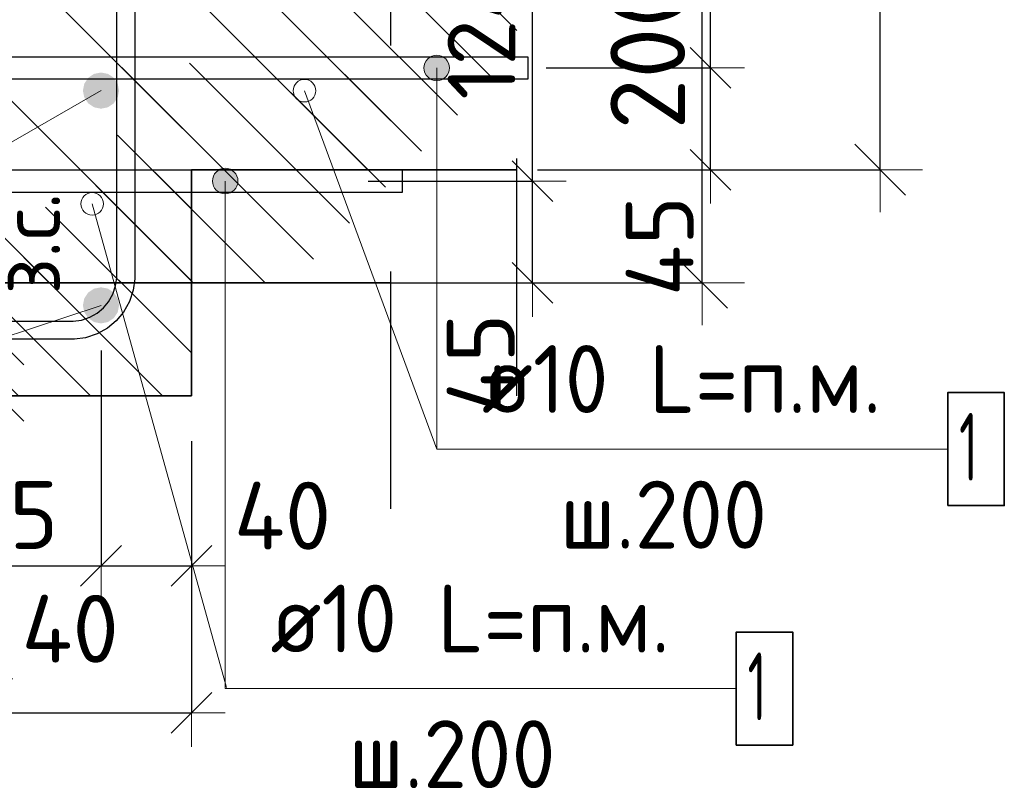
# Model space of a CAD drawing. Header units: metres. Extents: x -38 to 97, y -15 to 21.
# Tile 57 of 114: x 72.469 to 72.904, y 5.189 to 5.529. Entities that reach past the tile are written whole.
import ezdxf

# ---------------------------------------------------------------- set-up
doc = ezdxf.new("R2010")
doc.units = ezdxf.units.M
doc.header["$PDMODE"] = 65
doc.linetypes.add('______4', pattern=[0.135, 0.105, -0.03])
for name, color, linetype, lineweight in [('XR$3$Арм. стержнями нижней зоны', 180, 'Continuous', 35), ('XR$3$Арм.стержн. Арматура края', 96, 'Continuous', 35), ('XR$3$Арм.стержн. Хомут', 240, 'Continuous', 35), ('XR$3$Арм.стержн.горизонт. 1', 180, 'Continuous', 35), ('XR$3$Размерная линия (1)', 7, 'Continuous', 13), ('XR$3$Размерная линия_ общее', 7, 'Continuous', 13), ('XR$5$Арм. стержнями нижней зоны', 180, 'Continuous', 35), ('XR$5$Арм.стержн. Арматура края', 96, 'Continuous', 35), ('XR$5$ВК__отв в полу 1-2 эт', 220, 'Continuous', 25), ('XR$5$Размерная линия (1)', 7, 'Continuous', 13), ('XR$5$Размерная линия_ общее', 7, 'Continuous', 13)]:
    doc.layers.add(name, color=color, linetype=linetype, lineweight=lineweight)
doc.styles.add('ISOCPEUR', font='txt')
doc.dimstyles.new('DIMSTYLE_11', dxfattribs={"dimtxt": 0.033, "dimasz": 0.0375, "dimexe": 0, "dimexo": 0, "dimgap": 0.0165, "dimtad": 2, "dimdec": 0, "dimlfac": 1000, "dimrnd": 1, "dimzin": 12, "dimdsep": 46, "dimtxsty": 'ISOCPEUR', "dimblk1": 'ALL_ML_STRICH', "dimblk2": 'ALL_ML_STRICH', "dimsah": 1, "dimcen": 0, "dimclrd": 7, "dimclre": 256, "dimclrt": 7, "dimadec": 0, "dimazin": 0, "dimtfac": 1, "dimtdec": 0, "dimtix": 1, "dimtmove": 2, "dimatfit": 3, "dimfxl": 0, "dimtvp": 1.2, "dimtzin": 0, "dimlwd": 0, "dimlwe": -3, "dimarcsym": 0})
doc.dimstyles.new('DIMSTYLE_12', dxfattribs={"dimtxt": 0.03, "dimasz": 0.03, "dimexe": 0, "dimexo": 0, "dimgap": 0.015, "dimtad": 2, "dimdec": 0, "dimlfac": 1000, "dimrnd": 1, "dimzin": 12, "dimdsep": 46, "dimtxsty": 'ISOCPEUR', "dimblk1": 'ALL_ML_STRICH', "dimblk2": 'ALL_ML_STRICH', "dimsah": 1, "dimcen": 0, "dimclrd": 7, "dimclre": 256, "dimclrt": 7, "dimadec": 0, "dimazin": 0, "dimtfac": 1, "dimtdec": 0, "dimtix": 1, "dimtmove": 2, "dimatfit": 3, "dimfxl": 0, "dimtzin": 0, "dimlwd": 0, "dimlwe": -3, "dimarcsym": 0})
doc.dimstyles.new('DIMSTYLE_14', dxfattribs={"dimtxt": 0.03, "dimasz": 0.03, "dimexe": 0, "dimexo": 0, "dimgap": 0.015, "dimtad": 2, "dimdec": 0, "dimlfac": 1000, "dimrnd": 1, "dimzin": 12, "dimdsep": 46, "dimtxsty": 'ISOCPEUR', "dimblk1": 'ALL_ML_STRICH', "dimblk2": 'ALL_ML_STRICH', "dimsah": 1, "dimcen": 0, "dimclrd": 7, "dimclre": 256, "dimclrt": 7, "dimadec": 0, "dimazin": 0, "dimtfac": 1, "dimtdec": 0, "dimtix": 1, "dimtmove": 2, "dimatfit": 3, "dimfxl": 0, "dimtvp": 1.2, "dimtzin": 0, "dimlwd": 0, "dimlwe": -3, "dimarcsym": 0})
doc.dimstyles.new('DIMSTYLE_8', dxfattribs={"dimtxt": 0.033, "dimasz": 0.0375, "dimexe": 0, "dimexo": 0, "dimgap": 0.0165, "dimtad": 2, "dimdec": 0, "dimlfac": 1000, "dimrnd": 1, "dimzin": 12, "dimdsep": 46, "dimtxsty": 'ISOCPEUR', "dimblk1": 'ALL_ML_STRICH', "dimblk2": 'ALL_ML_STRICH', "dimsah": 1, "dimcen": 0, "dimclrd": 7, "dimclre": 256, "dimclrt": 7, "dimadec": 0, "dimazin": 0, "dimtfac": 1, "dimtdec": 0, "dimtix": 1, "dimtmove": 2, "dimatfit": 3, "dimfxl": 0, "dimtzin": 0, "dimlwd": 0, "dimlwe": -3, "dimarcsym": 0})
pattern_1 = [(135, (0, 0), (-0.031819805, -0.031819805), [0.4, -0.05, 0, -0.05]), (135, (-0.01591, -0.01591), (-0.031819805, -0.031819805), [0.8, -0.1, 0.1, -0.1])]

# ---------------------------------------------------------------- blocks, each defined once
blk = doc.blocks.new('ALL_ML_STRICH')
at = {"color": 0, "linetype": 'ByBlock', "lineweight": -2}
for p, q in [((0, -0.5), (0, 0.5)), ((-0.3, -0.3), (0.3, 0.3)), ((-1, 0), (0.5, 0))]:
    blk.add_line(p, q, dxfattribs=at)
blk = doc.blocks.new('*D78')
at = {"layer": 'DEFPOINTS', "color": 7, "linetype": 'Continuous', "lineweight": 13, "transparency": 33554687}
for p in [(72.29474, 5.36307), (72.5447, 5.36307), (72.29474, 5.22283)]:
    blk.add_point(p, dxfattribs=at)
at = {"layer": 'XR$3$Размерная линия (1)', "color": 9, "linetype": 'Continuous', "lineweight": -2, "true_color": 0xc7c7c7, "transparency": 33554687}
for p, q in [((72.29474, 5.34307), (72.29474, 5.22283)), ((72.5447, 5.34307), (72.5447, 5.22283))]:
    blk.add_line(p, q, dxfattribs=at)
at = {"layer": 'XR$3$Размерная линия (1)', "color": 7, "linetype": 'Continuous', "lineweight": -2, "transparency": 33554687}
blk.add_line((72.29474, 5.22283), (72.5447, 5.22283), dxfattribs=at)
at = {"layer": 'XR$3$Размерная линия (1)', "color": 7, "linetype": 'Continuous', "lineweight": 13, "transparency": 33554687, "xscale": 0.03, "yscale": 0.03, "zscale": 0.03, "rotation": 180}
blk.add_blockref('ALL_ML_STRICH', (72.29474, 5.22283), dxfattribs=at)
at = {"layer": 'XR$3$Размерная линия (1)', "color": 7, "linetype": 'Continuous', "lineweight": 13, "transparency": 33554687, "xscale": 0.03, "yscale": 0.03, "zscale": 0.03}
blk.add_blockref('ALL_ML_STRICH', (72.5447, 5.22283), dxfattribs=at)
at = {"layer": 'XR$3$Размерная линия (1)', "color": 7, "linetype": 'Continuous', "lineweight": 13, "transparency": 33554687, "insert": (72.42122, 5.24533), "char_height": 0.03, "width": 0.09, "attachment_point": 5, "style": 'ISOCPEUR'}
blk.add_mtext('\\A1;{250}', dxfattribs=at)
blk = doc.blocks.new('*D84')
at = {"layer": 'DEFPOINTS', "color": 7, "linetype": 'Continuous', "lineweight": 13, "transparency": 33554687}
for p in [(72.41966, 5.40307), (72.50474, 5.40307), (72.41966, 5.28783)]:
    blk.add_point(p, dxfattribs=at)
at = {"layer": 'XR$3$Размерная линия (1)', "color": 9, "linetype": 'Continuous', "lineweight": -2, "true_color": 0xc7c7c7, "transparency": 33554687}
for p, q in [((72.41966, 5.38307), (72.41966, 5.28783)), ((72.50474, 5.38307), (72.50474, 5.28783))]:
    blk.add_line(p, q, dxfattribs=at)
at = {"layer": 'XR$3$Размерная линия (1)', "color": 7, "linetype": 'Continuous', "lineweight": -2, "transparency": 33554687}
blk.add_line((72.41966, 5.28783), (72.50474, 5.28783), dxfattribs=at)
at = {"layer": 'XR$3$Размерная линия (1)', "color": 7, "linetype": 'Continuous', "lineweight": 13, "transparency": 33554687, "xscale": 0.03, "yscale": 0.03, "zscale": 0.03, "rotation": 180}
blk.add_blockref('ALL_ML_STRICH', (72.41966, 5.28783), dxfattribs=at)
at = {"layer": 'XR$3$Размерная линия (1)', "color": 7, "linetype": 'Continuous', "lineweight": 13, "transparency": 33554687, "xscale": 0.03, "yscale": 0.03, "zscale": 0.03}
blk.add_blockref('ALL_ML_STRICH', (72.50474, 5.28783), dxfattribs=at)
at = {"layer": 'XR$3$Размерная линия (1)', "color": 7, "linetype": 'Continuous', "lineweight": 13, "transparency": 33554687, "insert": (72.4637, 5.31033), "char_height": 0.03, "width": 0.06, "attachment_point": 5, "style": 'ISOCPEUR'}
blk.add_mtext('\\A1;{85}', dxfattribs=at)
blk = doc.blocks.new('*D85')
at = {"layer": 'DEFPOINTS', "color": 7, "linetype": 'Continuous', "lineweight": 13, "transparency": 33554687}
for p in [(72.50474, 5.40307), (72.5447, 5.36307), (72.50474, 5.28783)]:
    blk.add_point(p, dxfattribs=at)
at = {"layer": 'XR$3$Размерная линия (1)', "color": 9, "linetype": 'Continuous', "lineweight": -2, "true_color": 0xc7c7c7, "transparency": 33554687}
for p, q in [((72.50474, 5.38307), (72.50474, 5.28783)), ((72.5447, 5.34307), (72.5447, 5.28783))]:
    blk.add_line(p, q, dxfattribs=at)
at = {"layer": 'XR$3$Размерная линия (1)', "color": 7, "linetype": 'Continuous', "lineweight": -2, "transparency": 33554687}
blk.add_line((72.50474, 5.28783), (72.5447, 5.28783), dxfattribs=at)
at = {"layer": 'XR$3$Размерная линия (1)', "color": 7, "linetype": 'Continuous', "lineweight": 13, "transparency": 33554687, "xscale": 0.03, "yscale": 0.03, "zscale": 0.03, "rotation": 180}
blk.add_blockref('ALL_ML_STRICH', (72.50474, 5.28783), dxfattribs=at)
at = {"layer": 'XR$3$Размерная линия (1)', "color": 7, "linetype": 'Continuous', "lineweight": 13, "transparency": 33554687, "xscale": 0.03, "yscale": 0.03, "zscale": 0.03}
blk.add_blockref('ALL_ML_STRICH', (72.5447, 5.28783), dxfattribs=at)
at = {"layer": 'XR$3$Размерная линия (1)', "color": 7, "linetype": 'Continuous', "lineweight": 13, "transparency": 33554687, "insert": (72.58504, 5.31003), "char_height": 0.03, "width": 0.06, "attachment_point": 5, "style": 'ISOCPEUR'}
blk.add_mtext('\\A1;{40}', dxfattribs=at)
blk = doc.blocks.new('*D86')
at = {"layer": 'DEFPOINTS', "color": 7, "linetype": 'Continuous', "lineweight": 13, "transparency": 33554687}
for p in [(72.67772, 5.66307), (72.67772, 5.46307), (72.84927, 5.46307)]:
    blk.add_point(p, dxfattribs=at)
at = {"layer": 'XR$3$Размерная линия_ общее', "color": 253, "linetype": 'Continuous', "lineweight": -2, "true_color": 0xa0a0a0, "transparency": 33554687}
for p, q in [((72.69772, 5.66307), (72.84927, 5.66307)), ((72.69772, 5.46307), (72.84927, 5.46307))]:
    blk.add_line(p, q, dxfattribs=at)
at = {"layer": 'XR$3$Размерная линия_ общее', "color": 7, "linetype": 'Continuous', "lineweight": -2, "transparency": 33554687}
blk.add_line((72.84927, 5.46307), (72.84927, 5.66307), dxfattribs=at)
at = {"layer": 'XR$3$Размерная линия_ общее', "color": 7, "linetype": 'Continuous', "lineweight": 13, "transparency": 33554687, "xscale": 0.0375, "yscale": 0.0375, "zscale": 0.0375}
for p, rotation in [((72.84927, 5.66307), 90), ((72.84927, 5.46307), 270)]:
    blk.add_blockref('ALL_ML_STRICH', p, dxfattribs=dict(at, rotation=rotation))
at = {"layer": 'XR$3$Размерная линия_ общее', "color": 7, "linetype": 'Continuous', "lineweight": 13, "transparency": 33554687, "insert": (72.82527, 5.56472), "char_height": 0.033, "width": 0.099, "attachment_point": 5, "rotation": 90, "style": 'ISOCPEUR'}
blk.add_mtext('\\A1;{200}', dxfattribs=at)
blk = doc.blocks.new('*D92')
at = {"layer": 'DEFPOINTS', "color": 7, "linetype": 'Continuous', "lineweight": 13, "transparency": 33554687}
for p in [(72.41944, 5.38807), (72.42444, 5.36307), (72.45943, 5.36307)]:
    blk.add_point(p, dxfattribs=at)
at = {"layer": 'XR$3$Размерная линия_ общее', "color": 253, "linetype": 'Continuous', "lineweight": -2, "true_color": 0xa0a0a0, "transparency": 33554687}
for p, q in [((72.43944, 5.38807), (72.45943, 5.38807)), ((72.44444, 5.36307), (72.45943, 5.36307))]:
    blk.add_line(p, q, dxfattribs=at)
at = {"layer": 'XR$3$Размерная линия_ общее', "color": 7, "linetype": 'Continuous', "lineweight": -2, "transparency": 33554687}
blk.add_line((72.45943, 5.36307), (72.45943, 5.38807), dxfattribs=at)
at = {"layer": 'XR$3$Размерная линия_ общее', "color": 7, "linetype": 'Continuous', "lineweight": 13, "transparency": 33554687, "xscale": 0.0375, "yscale": 0.0375, "zscale": 0.0375}
for p, rotation in [((72.45943, 5.38807), 90), ((72.45943, 5.36307), 270)]:
    blk.add_blockref('ALL_ML_STRICH', p, dxfattribs=dict(at, rotation=rotation))
at = {"layer": 'XR$3$Размерная линия_ общее', "color": 7, "linetype": 'Continuous', "lineweight": 13, "transparency": 33554687, "insert": (72.45964, 5.40784), "char_height": 0.027, "width": 0.00135, "attachment_point": 1, "rotation": 90, "line_spacing_factor": 0.60241, "style": 'ISOCPEUR'}
blk.add_mtext('з.с.', dxfattribs=at)
at = {"layer": 'XR$3$Размерная линия_ общее', "color": 7, "linetype": 'Continuous', "lineweight": 13, "transparency": 33554687, "insert": (72.43543, 5.43479), "char_height": 0.033, "width": 0.066, "attachment_point": 5, "rotation": 90, "style": 'ISOCPEUR'}
blk.add_mtext('\\A1;{25}', dxfattribs=at)
blk = doc.blocks.new('*D207')
at = {"layer": 'DEFPOINTS', "color": 7, "linetype": 'Continuous', "lineweight": 13, "transparency": 33554687}
for p in [(72.6816, 5.50807), (72.69445, 5.46307), (72.77427, 5.46307)]:
    blk.add_point(p, dxfattribs=at)
at = {"layer": 'XR$3$Размерная линия (1)', "color": 9, "linetype": 'Continuous', "lineweight": -2, "true_color": 0xc7c7c7, "transparency": 33554687}
for p, q in [((72.7016, 5.50807), (72.77427, 5.50807)), ((72.71445, 5.46307), (72.77427, 5.46307))]:
    blk.add_line(p, q, dxfattribs=at)
at = {"layer": 'XR$3$Размерная линия (1)', "color": 7, "linetype": 'Continuous', "lineweight": -2, "transparency": 33554687}
blk.add_line((72.77427, 5.46307), (72.77427, 5.50807), dxfattribs=at)
at = {"layer": 'XR$3$Размерная линия (1)', "color": 7, "linetype": 'Continuous', "lineweight": 13, "transparency": 33554687, "xscale": 0.03, "yscale": 0.03, "zscale": 0.03}
for p, rotation in [((72.77427, 5.50807), 90), ((72.77427, 5.46307), 270)]:
    blk.add_blockref('ALL_ML_STRICH', p, dxfattribs=dict(at, rotation=rotation))
at = {"layer": 'XR$3$Размерная линия (1)', "color": 7, "linetype": 'Continuous', "lineweight": 13, "transparency": 33554687, "insert": (72.75176, 5.42931), "char_height": 0.03, "width": 0.06, "attachment_point": 5, "rotation": 90, "style": 'ISOCPEUR'}
blk.add_mtext('\\A1;{45}', dxfattribs=at)
blk = doc.blocks.new('*D208')
at = {"layer": 'DEFPOINTS', "color": 7, "linetype": 'Continuous', "lineweight": 13, "transparency": 33554687}
for p in [(72.68263, 5.63207), (72.6816, 5.50807), (72.77427, 5.50807)]:
    blk.add_point(p, dxfattribs=at)
at = {"layer": 'XR$3$Размерная линия (1)', "color": 9, "linetype": 'Continuous', "lineweight": -2, "true_color": 0xc7c7c7, "transparency": 33554687}
for p, q in [((72.70263, 5.63207), (72.77427, 5.63207)), ((72.7016, 5.50807), (72.77427, 5.50807))]:
    blk.add_line(p, q, dxfattribs=at)
at = {"layer": 'XR$3$Размерная линия (1)', "color": 7, "linetype": 'Continuous', "lineweight": -2, "transparency": 33554687}
blk.add_line((72.77427, 5.50807), (72.77427, 5.63207), dxfattribs=at)
at = {"layer": 'XR$3$Размерная линия (1)', "color": 7, "linetype": 'Continuous', "lineweight": 13, "transparency": 33554687, "xscale": 0.03, "yscale": 0.03, "zscale": 0.03}
for p, rotation in [((72.77427, 5.63207), 90), ((72.77427, 5.50807), 270)]:
    blk.add_blockref('ALL_ML_STRICH', p, dxfattribs=dict(at, rotation=rotation))
at = {"layer": 'XR$3$Размерная линия (1)', "color": 7, "linetype": 'Continuous', "lineweight": 13, "transparency": 33554687, "insert": (72.75177, 5.57307), "char_height": 0.03, "width": 0.09, "attachment_point": 5, "rotation": 90, "style": 'ISOCPEUR'}
blk.add_mtext('\\A1;{124}', dxfattribs=at)
blk = doc.blocks.new('*D391')
at = {"layer": 'DEFPOINTS', "color": 7, "linetype": 'Continuous', "lineweight": 13, "transparency": 33554687}
for p in [(72.41082, 5.35305), (72.45078, 5.31305), (72.41082, 5.23782)]:
    blk.add_point(p, dxfattribs=at)
at = {"layer": 'XR$5$Размерная линия (1)', "color": 9, "linetype": 'Continuous', "lineweight": -2, "true_color": 0xc7c7c7, "transparency": 33554687}
for p, q in [((72.41082, 5.33305), (72.41082, 5.23782)), ((72.45078, 5.29305), (72.45078, 5.23782))]:
    blk.add_line(p, q, dxfattribs=at)
at = {"layer": 'XR$5$Размерная линия (1)', "color": 7, "linetype": 'Continuous', "lineweight": -2, "transparency": 33554687}
blk.add_line((72.41082, 5.23782), (72.45078, 5.23782), dxfattribs=at)
at = {"layer": 'XR$5$Размерная линия (1)', "color": 7, "linetype": 'Continuous', "lineweight": 13, "transparency": 33554687, "xscale": 0.03, "yscale": 0.03, "zscale": 0.03, "rotation": 180}
blk.add_blockref('ALL_ML_STRICH', (72.41082, 5.23782), dxfattribs=at)
at = {"layer": 'XR$5$Размерная линия (1)', "color": 7, "linetype": 'Continuous', "lineweight": 13, "transparency": 33554687, "xscale": 0.03, "yscale": 0.03, "zscale": 0.03}
blk.add_blockref('ALL_ML_STRICH', (72.45078, 5.23782), dxfattribs=at)
at = {"layer": 'XR$5$Размерная линия (1)', "color": 7, "linetype": 'Continuous', "lineweight": 13, "transparency": 33554687, "insert": (72.49112, 5.26002), "char_height": 0.03, "width": 0.06, "attachment_point": 5, "style": 'ISOCPEUR'}
blk.add_mtext('\\A1;{40}', dxfattribs=at)
blk = doc.blocks.new('*D543')
at = {"layer": 'DEFPOINTS', "color": 7, "linetype": 'Continuous', "lineweight": 13, "transparency": 33554687}
for p in [(72.59895, 5.61305), (72.59895, 5.41305), (72.7705, 5.41305)]:
    blk.add_point(p, dxfattribs=at)
at = {"layer": 'XR$5$Размерная линия_ общее', "color": 253, "linetype": 'Continuous', "lineweight": -2, "true_color": 0xa0a0a0, "transparency": 33554687}
for p, q in [((72.61895, 5.61305), (72.7705, 5.61305)), ((72.61895, 5.41305), (72.7705, 5.41305))]:
    blk.add_line(p, q, dxfattribs=at)
at = {"layer": 'XR$5$Размерная линия_ общее', "color": 7, "linetype": 'Continuous', "lineweight": -2, "transparency": 33554687}
blk.add_line((72.7705, 5.41305), (72.7705, 5.61305), dxfattribs=at)
at = {"layer": 'XR$5$Размерная линия_ общее', "color": 7, "linetype": 'Continuous', "lineweight": 13, "transparency": 33554687, "xscale": 0.0375, "yscale": 0.0375, "zscale": 0.0375}
for p, rotation in [((72.7705, 5.61305), 90), ((72.7705, 5.41305), 270)]:
    blk.add_blockref('ALL_ML_STRICH', p, dxfattribs=dict(at, rotation=rotation))
at = {"layer": 'XR$5$Размерная линия_ общее', "color": 7, "linetype": 'Continuous', "lineweight": 13, "transparency": 33554687, "insert": (72.7465, 5.5147), "char_height": 0.033, "width": 0.099, "attachment_point": 5, "rotation": 90, "style": 'ISOCPEUR'}
blk.add_mtext('\\A1;{200}', dxfattribs=at)
blk = doc.blocks.new('*D545')
at = {"layer": 'DEFPOINTS', "color": 7, "linetype": 'Continuous', "lineweight": 13, "transparency": 33554687}
for p in [(72.60284, 5.45805), (72.61569, 5.41305), (72.6955, 5.41305)]:
    blk.add_point(p, dxfattribs=at)
at = {"layer": 'XR$5$Размерная линия (1)', "color": 9, "linetype": 'Continuous', "lineweight": -2, "true_color": 0xc7c7c7, "transparency": 33554687}
for p, q in [((72.62284, 5.45805), (72.6955, 5.45805)), ((72.63569, 5.41305), (72.6955, 5.41305))]:
    blk.add_line(p, q, dxfattribs=at)
at = {"layer": 'XR$5$Размерная линия (1)', "color": 7, "linetype": 'Continuous', "lineweight": -2, "transparency": 33554687}
blk.add_line((72.6955, 5.41305), (72.6955, 5.45805), dxfattribs=at)
at = {"layer": 'XR$5$Размерная линия (1)', "color": 7, "linetype": 'Continuous', "lineweight": 13, "transparency": 33554687, "xscale": 0.03, "yscale": 0.03, "zscale": 0.03}
for p, rotation in [((72.6955, 5.45805), 90), ((72.6955, 5.41305), 270)]:
    blk.add_blockref('ALL_ML_STRICH', p, dxfattribs=dict(at, rotation=rotation))
at = {"layer": 'XR$5$Размерная линия (1)', "color": 7, "linetype": 'Continuous', "lineweight": 13, "transparency": 33554687, "insert": (72.67264, 5.37731), "char_height": 0.03, "width": 0.06, "attachment_point": 5, "rotation": 90, "style": 'ISOCPEUR'}
blk.add_mtext('\\A1;{45}', dxfattribs=at)
blk = doc.blocks.new('*D546')
at = {"layer": 'DEFPOINTS', "color": 7, "linetype": 'Continuous', "lineweight": 13, "transparency": 33554687}
for p in [(72.60986, 5.58205), (72.60284, 5.45805), (72.6955, 5.45805)]:
    blk.add_point(p, dxfattribs=at)
at = {"layer": 'XR$5$Размерная линия (1)', "color": 9, "linetype": 'Continuous', "lineweight": -2, "true_color": 0xc7c7c7, "transparency": 33554687}
for p, q in [((72.62986, 5.58205), (72.6955, 5.58205)), ((72.62284, 5.45805), (72.6955, 5.45805))]:
    blk.add_line(p, q, dxfattribs=at)
at = {"layer": 'XR$5$Размерная линия (1)', "color": 7, "linetype": 'Continuous', "lineweight": -2, "transparency": 33554687}
blk.add_line((72.6955, 5.45805), (72.6955, 5.58205), dxfattribs=at)
at = {"layer": 'XR$5$Размерная линия (1)', "color": 7, "linetype": 'Continuous', "lineweight": 13, "transparency": 33554687, "xscale": 0.03, "yscale": 0.03, "zscale": 0.03}
for p, rotation in [((72.6955, 5.58205), 90), ((72.6955, 5.45805), 270)]:
    blk.add_blockref('ALL_ML_STRICH', p, dxfattribs=dict(at, rotation=rotation))
at = {"layer": 'XR$5$Размерная линия (1)', "color": 7, "linetype": 'Continuous', "lineweight": 13, "transparency": 33554687, "insert": (72.673, 5.52305), "char_height": 0.03, "width": 0.09, "attachment_point": 5, "rotation": 90, "style": 'ISOCPEUR'}
blk.add_mtext('\\A1;{124}', dxfattribs=at)

msp = doc.modelspace()

# ---------------------------------------------------------------- hatches: boundary and pattern name
at = {"linetype": 'Continuous', "lineweight": 25, "transparency": 33554687}
h = msp.add_hatch(dxfattribs=at)
h.set_pattern_fill('__________540', scale=0.015, style=0, pattern_type=2)
h.set_pattern_definition(pattern_1)
h.paths.add_polyline_path([(72.5447, 5.66307), (72.2947, 5.66307), (72.2947, 5.36307), (72.5447, 5.36307)], flags=0)
h = msp.add_hatch(dxfattribs=at)
h.set_pattern_fill('__________540', scale=0.015, style=0, pattern_type=2)
h.set_pattern_definition(pattern_1)
h.paths.add_polyline_path([(72.5447, 5.66307), (72.5447, 5.46307), (72.68855, 5.46307), (72.68855, 5.66307)], flags=0)
at = {"linetype": 'Continuous', "lineweight": 13, "transparency": 33554687}
h = msp.add_hatch(dxfattribs=at)
h.set_pattern_fill('__________540', scale=0.015, style=0, pattern_type=2)
h.set_pattern_definition(pattern_1)
h.paths.add_polyline_path([(72.20078, 5.61305), (72.20078, 5.41305), (72.63295, 5.41305), (72.63295, 5.61305)], flags=0)
at = {"layer": 'XR$3$Арм. стержнями нижней зоны', "linetype": 'Continuous', "lineweight": 13, "transparency": 33554687}
for points in [[(72.64833, 5.51088), (72.65801, 5.51088), (72.65598, 5.5129)], [(72.64833, 5.51088), (72.65598, 5.5129), (72.65036, 5.5129)], [(72.65036, 5.5129), (72.65598, 5.5129), (72.65317, 5.51369)], [(72.64755, 5.50807), (72.6588, 5.50807), (72.65801, 5.51088)], [(72.64755, 5.50807), (72.65801, 5.51088), (72.64833, 5.51088)], [(72.64833, 5.50525), (72.6588, 5.50807), (72.64755, 5.50807)], [(72.64833, 5.50525), (72.65801, 5.50525), (72.6588, 5.50807)], [(72.65036, 5.50323), (72.65801, 5.50525), (72.64833, 5.50525)], [(72.65036, 5.50323), (72.65598, 5.50323), (72.65801, 5.50525)], [(72.65598, 5.50323), (72.65036, 5.50323), (72.65317, 5.50244)]]:
    msp.add_hatch(color=7, dxfattribs=at).paths.add_polyline_path(points)
at = {"layer": 'XR$3$Арм.стержн.горизонт. 1', "linetype": 'Continuous', "lineweight": 50, "transparency": 33554687}
for points in [[(72.51274, 5.49807), (72.51213, 5.50113), (72.5104, 5.50372), (72.5078, 5.50546), (72.50474, 5.50607), (72.50168, 5.50546), (72.49908, 5.50372), (72.49735, 5.50113), (72.49674, 5.49807), (72.49735, 5.49501), (72.49908, 5.49241), (72.50168, 5.49068), (72.50474, 5.49007), (72.5078, 5.49068), (72.5104, 5.49241), (72.51213, 5.49501)], [(72.51274, 5.40307), (72.51213, 5.40613), (72.5104, 5.40872), (72.5078, 5.41046), (72.50474, 5.41107), (72.50168, 5.41046), (72.49908, 5.40872), (72.49735, 5.40613), (72.49674, 5.40307), (72.49735, 5.40001), (72.49908, 5.39741), (72.50168, 5.39568), (72.50474, 5.39507), (72.5078, 5.39568), (72.5104, 5.39741), (72.51213, 5.40001)]]:
    msp.add_hatch(color=7, dxfattribs=at).paths.add_polyline_path(points)
at = {"layer": 'XR$5$Арм. стержнями нижней зоны', "linetype": 'Continuous', "lineweight": 13, "transparency": 33554687}
for points in [[(72.55403, 5.45805), (72.56528, 5.45805), (72.5645, 5.46087)], [(72.55403, 5.45805), (72.5645, 5.46087), (72.55482, 5.46087)], [(72.55482, 5.46087), (72.5645, 5.46087), (72.56247, 5.46289)], [(72.55482, 5.46087), (72.56247, 5.46289), (72.55685, 5.46289)], [(72.55685, 5.46289), (72.56247, 5.46289), (72.55966, 5.46368)], [(72.55482, 5.45524), (72.56528, 5.45805), (72.55403, 5.45805)], [(72.55482, 5.45524), (72.5645, 5.45524), (72.56528, 5.45805)], [(72.55685, 5.45322), (72.5645, 5.45524), (72.55482, 5.45524)], [(72.55685, 5.45322), (72.56247, 5.45322), (72.5645, 5.45524)], [(72.56247, 5.45322), (72.55685, 5.45322), (72.55966, 5.45243)]]:
    msp.add_hatch(color=7, dxfattribs=at).paths.add_polyline_path(points)

# ---------------------------------------------------------------- linework, layer by layer
at = {"color": 7, "linetype": '______4', "lineweight": 25, "transparency": 33554687}
for p, q in [((72.68855, 5.36307), (72.68855, 5.76307)), ((72.63295, 5.31305), (72.63295, 5.71305))]:
    msp.add_line(p, q, dxfattribs=at)
at = {"color": 7, "linetype": 'Continuous', "lineweight": 13, "transparency": 33554687}
msp.add_line((72.5947, 5.49802), (72.65317, 5.33949), dxfattribs=at)
at = {"color": 7, "linetype": 'Continuous', "lineweight": 35, "transparency": 33554687}
for p, q in [((72.5447, 5.46307), (72.68855, 5.46307)), ((72.5447, 5.36307), (72.5447, 5.46307)), ((72.45078, 5.41305), (72.63295, 5.41305)), ((72.2947, 5.36307), (72.5447, 5.36307))]:
    msp.add_line(p, q, dxfattribs=at)
at = {"color": 7, "linetype": 'Continuous', "lineweight": 13, "transparency": 33554687}
for centre in [(72.5947, 5.49802), (72.50082, 5.448)]:
    msp.add_circle(centre, 0.005, dxfattribs=at)
at = {"layer": 'XR$3$Арм. стержнями нижней зоны', "color": 7, "linetype": 'Continuous', "lineweight": 13, "transparency": 33554687}
for p, q in [((72.65317, 5.51369), (72.65317, 5.51369)), ((72.64755, 5.50807), (72.64755, 5.50807)), ((72.65317, 5.33949), (72.65317, 5.50807)), ((72.6588, 5.50807), (72.6588, 5.50807)), ((72.65317, 5.50244), (72.65317, 5.50244)), ((72.65317, 5.33949), (72.87917, 5.33949))]:
    msp.add_line(p, q, dxfattribs=at)
at = {"layer": 'XR$3$Арм. стержнями нижней зоны', "color": 4, "linetype": 'Continuous', "lineweight": 25, "transparency": 33554687}
msp.add_lwpolyline([(72.3197, 5.51307), (72.69355, 5.51307), (72.69355, 5.50307), (72.3197, 5.50307), (72.3197, 5.51307)], dxfattribs=at)
at = {"layer": 'XR$3$Арм. стержнями нижней зоны', "color": 7, "linetype": 'Continuous', "lineweight": 35, "transparency": 33554687}
msp.add_lwpolyline([(72.87917, 5.31449), (72.90417, 5.31449), (72.90417, 5.36449), (72.87917, 5.36449), (72.87917, 5.31449)], dxfattribs=at)
at = {"layer": 'XR$3$Арм. стержнями нижней зоны', "color": 7, "linetype": 'Continuous', "lineweight": 13, "transparency": 33554687}
msp.add_circle((72.65317, 5.50807), 0.00563, dxfattribs=at)
at = {"layer": 'XR$3$Арм.стержн. Арматура края', "color": 4, "linetype": 'Continuous', "lineweight": 25, "transparency": 33554687}
msp.add_lwpolyline([(72.35368, 5.51307), (72.69355, 5.51307), (72.69355, 5.50307), (72.35299, 5.50307)], dxfattribs=at)
at = {"layer": 'XR$3$Арм.стержн. Хомут', "color": 40, "linetype": 'Continuous', "lineweight": 25, "transparency": 33554687}
for points in [[(72.34634, 5.63407), (72.49303, 5.63407), (72.49791, 5.63339), (72.50299, 5.63171), (72.50766, 5.62909), (72.51151, 5.62588), (72.51473, 5.62203), (72.51735, 5.61735), (72.51902, 5.61227), (72.5197, 5.60739), (72.5197, 5.41474), (72.51902, 5.40986), (72.51735, 5.40478), (72.51473, 5.40011), (72.51151, 5.39626), (72.50766, 5.39304), (72.50299, 5.39042), (72.49791, 5.38875), (72.49303, 5.38807), (72.34634, 5.38807)], [(72.34634, 5.63407), (72.49303, 5.63407), (72.49791, 5.63339), (72.50299, 5.63171), (72.50766, 5.62909), (72.51151, 5.62588), (72.51473, 5.62203), (72.51735, 5.61735), (72.51902, 5.61227), (72.5197, 5.60739), (72.5197, 5.41474), (72.51902, 5.40986), (72.51735, 5.40478), (72.51473, 5.40011), (72.51151, 5.39626), (72.50766, 5.39304), (72.50299, 5.39042), (72.49791, 5.38875), (72.49303, 5.38807), (72.34634, 5.38807)], [(72.34634, 5.63407), (72.49303, 5.63407), (72.49791, 5.63339), (72.50299, 5.63171), (72.50766, 5.62909), (72.51151, 5.62588), (72.51473, 5.62203), (72.51735, 5.61735), (72.51902, 5.61227), (72.5197, 5.60739), (72.5197, 5.41474), (72.51902, 5.40986), (72.51735, 5.40478), (72.51473, 5.40011), (72.51151, 5.39626), (72.50766, 5.39304), (72.50299, 5.39042), (72.49791, 5.38875), (72.49303, 5.38807), (72.34634, 5.38807)], [(72.3469, 5.39607), (72.49247, 5.39607), (72.49609, 5.39657), (72.49975, 5.39778), (72.5031, 5.39966), (72.50583, 5.40194), (72.50811, 5.40467), (72.50999, 5.40802), (72.5112, 5.41168), (72.5117, 5.4153), (72.5117, 5.60684), (72.5112, 5.61045), (72.50999, 5.61411), (72.50811, 5.61747), (72.50583, 5.6202), (72.5031, 5.62248), (72.49975, 5.62436), (72.49609, 5.62556), (72.49247, 5.62607), (72.3469, 5.62607)], [(72.3469, 5.39607), (72.49247, 5.39607), (72.49609, 5.39657), (72.49975, 5.39778), (72.5031, 5.39966), (72.50583, 5.40194), (72.50811, 5.40467), (72.50999, 5.40802), (72.5112, 5.41168), (72.5117, 5.4153), (72.5117, 5.60684), (72.5112, 5.61045), (72.50999, 5.61411), (72.50811, 5.61747), (72.50583, 5.6202), (72.5031, 5.62248), (72.49975, 5.62436), (72.49609, 5.62556), (72.49247, 5.62607), (72.3469, 5.62607)], [(72.3469, 5.39607), (72.49247, 5.39607), (72.49609, 5.39657), (72.49975, 5.39778), (72.5031, 5.39966), (72.50583, 5.40194), (72.50811, 5.40467), (72.50999, 5.40802), (72.5112, 5.41168), (72.5117, 5.4153), (72.5117, 5.60684), (72.5112, 5.61045), (72.50999, 5.61411), (72.50811, 5.61747), (72.50583, 5.6202), (72.5031, 5.62248), (72.49975, 5.62436), (72.49609, 5.62556), (72.49247, 5.62607), (72.3469, 5.62607)]]:
    msp.add_lwpolyline(points, dxfattribs=at)
at = {"layer": 'XR$3$Арм.стержн.горизонт. 1', "color": 7, "linetype": 'Continuous', "lineweight": 13, "transparency": 33554687}
for q in [(72.50474, 5.49807), (72.50474, 5.40307)]:
    msp.add_line((72.11391, 5.27357), q, dxfattribs=at)
at = {"layer": 'XR$5$Арм. стержнями нижней зоны', "color": 7, "linetype": 'Continuous', "lineweight": 13, "transparency": 33554687}
for p, q in [((72.55966, 5.46368), (72.55966, 5.46368)), ((72.55403, 5.45805), (72.55403, 5.45805)), ((72.55966, 5.23354), (72.55966, 5.45805)), ((72.56528, 5.45805), (72.56528, 5.45805)), ((72.55966, 5.45243), (72.55966, 5.45243)), ((72.55966, 5.23354), (72.78566, 5.23354))]:
    msp.add_line(p, q, dxfattribs=at)
at = {"layer": 'XR$5$Арм. стержнями нижней зоны', "color": 4, "linetype": 'Continuous', "lineweight": 25, "transparency": 33554687}
msp.add_lwpolyline([(72.22578, 5.46305), (72.63795, 5.46305), (72.63795, 5.45305), (72.22578, 5.45305), (72.22578, 5.46305)], dxfattribs=at)
at = {"layer": 'XR$5$Арм. стержнями нижней зоны', "color": 7, "linetype": 'Continuous', "lineweight": 35, "transparency": 33554687}
msp.add_lwpolyline([(72.78566, 5.20854), (72.81066, 5.20854), (72.81066, 5.25854), (72.78566, 5.25854), (72.78566, 5.20854)], dxfattribs=at)
at = {"layer": 'XR$5$Арм. стержнями нижней зоны', "color": 7, "linetype": 'Continuous', "lineweight": 13, "transparency": 33554687}
msp.add_circle((72.55966, 5.45805), 0.00563, dxfattribs=at)
at = {"layer": 'XR$5$Арм.стержн. Арматура края', "color": 4, "linetype": 'Continuous', "lineweight": 25, "transparency": 33554687}
for points in [[(72.25504, 5.46305), (72.63795, 5.46305), (72.63795, 5.45305)], [(72.63795, 5.45305), (72.25434, 5.45305)]]:
    msp.add_lwpolyline(points, dxfattribs=at)
at = {"layer": 'XR$5$ВК__отв в полу 1-2 эт', "color": 7, "linetype": 'Continuous', "lineweight": 13, "transparency": 33554687}
msp.add_line((72.50082, 5.448), (72.56028, 5.23407), dxfattribs=at)

# ---------------------------------------------------------------- texts
at = {"layer": 'XR$3$Арм. стержнями нижней зоны', "color": 7, "linetype": 'Continuous', "lineweight": 25, "transparency": 33554687, "char_height": 0.03, "attachment_point": 7, "style": 'ISOCPEUR'}
for s, insert, width in [('\\W0.94;ø10 L=п.м.', (72.67317, 5.35549), 0.1999832), ('\\W0.56;1', (72.88417, 5.32549), 0.0233333), ('\\W0.95;ш.200 ', (72.70767, 5.29549), 0.1311996)]:
    msp.add_mtext(s, dxfattribs=dict(at, insert=insert, width=width))
at = {"layer": 'XR$5$Арм. стержнями нижней зоны', "color": 7, "linetype": 'Continuous', "lineweight": 25, "transparency": 33554687, "char_height": 0.03, "attachment_point": 7, "style": 'ISOCPEUR'}
for s, insert, width in [('\\W0.94;ø10 L=п.м.', (72.57966, 5.24954), 0.1999832), ('\\W0.56;1', (72.79066, 5.21954), 0.0233333), ('\\W0.95;ш.200 ', (72.61416, 5.18954), 0.1311997)]:
    msp.add_mtext(s, dxfattribs=dict(at, insert=insert, width=width))

# ---------------------------------------------------------------- dimensions: what is measured, and where the dimension line sits
at = {"layer": 'XR$3$Размерная линия (1)', "color": 7, "linetype": 'Continuous', "lineweight": 13, "transparency": 33554687}
for base, p1, p2, dimstyle, picture, middle in [((72.77427, 5.63207), (72.7016, 5.50807), (72.70263, 5.63207), 'DIMSTYLE_12', '*D208', (72.75177, 5.57307)), ((72.77427, 5.50807), (72.71445, 5.46307), (72.7016, 5.50807), 'DIMSTYLE_14', '*D207', (72.75176, 5.42931))]:
    dim = msp.add_linear_dim(base=base, p1=p1, p2=p2, angle=90, dimstyle=dimstyle, override={"dimpost": '<>', "dimclrd": 7, "dimclre": 9, "dimclrt": 7, "dimlwd": 0, "dimlwe": 65533}, dxfattribs=at)
    dim.commit()
    dim.dimension.update_dxf_attribs({"geometry": picture, "text_midpoint": middle, "dimtype": 160})
for base, p1, p2, dimstyle, picture, middle in [((72.50474, 5.28783), (72.41966, 5.38307), (72.50474, 5.38307), 'DIMSTYLE_12', '*D84', (72.4637, 5.31033)), ((72.5447, 5.28783), (72.50474, 5.38307), (72.5447, 5.34307), 'DIMSTYLE_14', '*D85', (72.58504, 5.31003)), ((72.5447, 5.22283), (72.29474, 5.34307), (72.5447, 5.34307), 'DIMSTYLE_12', '*D78', (72.42122, 5.24533))]:
    dim = msp.add_linear_dim(base=base, p1=p1, p2=p2, dimstyle=dimstyle, override={"dimpost": '<>', "dimclrd": 7, "dimclre": 9, "dimclrt": 7, "dimlwd": 0, "dimlwe": 65533}, dxfattribs=at)
    dim.commit()
    dim.dimension.update_dxf_attribs({"geometry": picture, "text_midpoint": middle, "dimtype": 160})
at = {"layer": 'XR$3$Размерная линия_ общее', "color": 7, "linetype": 'Continuous', "lineweight": 13, "transparency": 33554687}
dim = msp.add_linear_dim(base=(72.84927, 5.66307), p1=(72.69772, 5.46307), p2=(72.69772, 5.66307), angle=90, dimstyle='DIMSTYLE_8', override={"dimpost": '<>', "dimclrd": 7, "dimclre": 253, "dimclrt": 7, "dimlwd": 0, "dimlwe": 65533}, dxfattribs=at)
dim.commit()
dim.dimension.update_dxf_attribs({"geometry": '*D86', "text_midpoint": (72.82527, 5.56472), "dimtype": 160})
dim = msp.add_linear_dim(base=(72.45943, 5.38807), p1=(72.44444, 5.36307), p2=(72.43944, 5.38807), angle=90, text='<>\\Xз.с.', dimstyle='DIMSTYLE_11', override={"dimpost": '<>', "dimclrd": 7, "dimclre": 253, "dimclrt": 7, "dimlwd": 0, "dimlwe": 65533}, dxfattribs=at)
dim.commit()
dim.dimension.update_dxf_attribs({"geometry": '*D92', "text_midpoint": (72.43543, 5.43479), "dimtype": 160})
at = {"layer": 'XR$5$Размерная линия (1)', "color": 7, "linetype": 'Continuous', "lineweight": 13, "transparency": 33554687}
for base, p1, p2, dimstyle, picture, middle in [((72.6955, 5.58205), (72.62284, 5.45805), (72.62986, 5.58205), 'DIMSTYLE_12', '*D546', (72.673, 5.52305)), ((72.6955, 5.45805), (72.63569, 5.41305), (72.62284, 5.45805), 'DIMSTYLE_14', '*D545', (72.67264, 5.37731))]:
    dim = msp.add_linear_dim(base=base, p1=p1, p2=p2, angle=90, dimstyle=dimstyle, override={"dimpost": '<>', "dimclrd": 7, "dimclre": 9, "dimclrt": 7, "dimlwd": 0, "dimlwe": 65533}, dxfattribs=at)
    dim.commit()
    dim.dimension.update_dxf_attribs({"geometry": picture, "text_midpoint": middle, "dimtype": 160})
dim = msp.add_linear_dim(base=(72.45078, 5.23782), p1=(72.41082, 5.33305), p2=(72.45078, 5.29305), dimstyle='DIMSTYLE_14', override={"dimpost": '<>', "dimclrd": 7, "dimclre": 9, "dimclrt": 7, "dimlwd": 0, "dimlwe": 65533}, dxfattribs=at)
dim.commit()
dim.dimension.update_dxf_attribs({"geometry": '*D391', "text_midpoint": (72.49112, 5.26002), "dimtype": 160})
at = {"layer": 'XR$5$Размерная линия_ общее', "color": 7, "linetype": 'Continuous', "lineweight": 13, "transparency": 33554687}
dim = msp.add_linear_dim(base=(72.7705, 5.61305), p1=(72.61895, 5.41305), p2=(72.61895, 5.61305), angle=90, dimstyle='DIMSTYLE_8', override={"dimpost": '<>', "dimclrd": 7, "dimclre": 253, "dimclrt": 7, "dimlwd": 0, "dimlwe": 65533}, dxfattribs=at)
dim.commit()
dim.dimension.update_dxf_attribs({"geometry": '*D543', "text_midpoint": (72.7465, 5.5147), "dimtype": 160})

doc.saveas('drawing.dxf')
